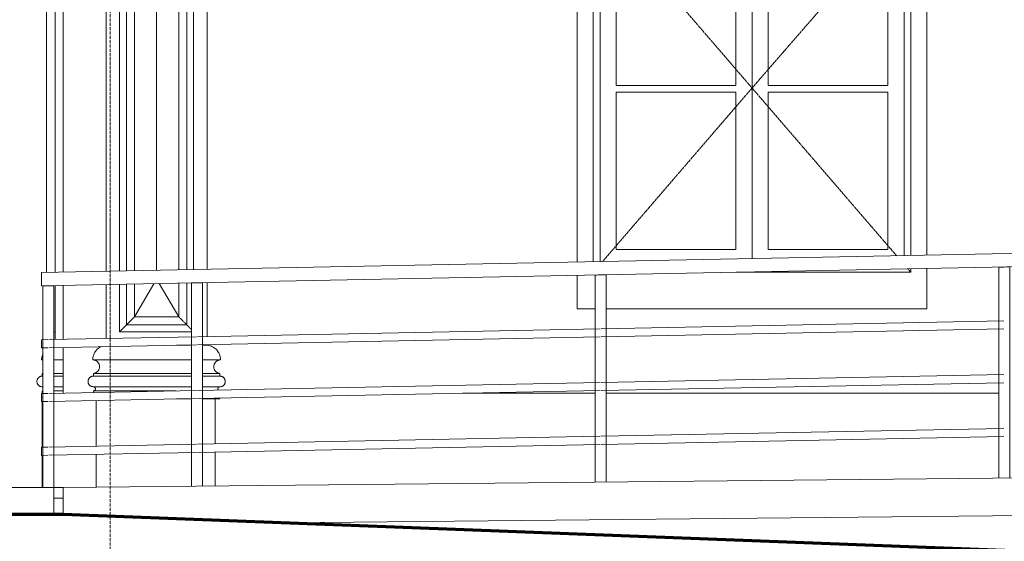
# Model space of a CAD drawing. Header units: millimetres. Extents: x -5998 to 62014, y -2232 to 8822.
# Tile 2 of 21: x -3510 to 148, y 730 to 2669. Entities that reach past the tile are written whole.
import ezdxf

# ---------------------------------------------------------------- set-up
doc = ezdxf.new("R2010")
doc.units = ezdxf.units.MM
doc.linetypes.add('_Tracejado pequeno', pattern=[2.25, 1.5, -0.75])
doc.linetypes.add('_Traço - ponto', pattern=[16, 12, -2, 0, -2])
for name, color, linetype, lineweight in [('A-FLOR', 192, 'Continuous', 18), ('A-FLOR-HRAL', 11, 'Continuous', 18), ('A-GENM', 13, 'Continuous', 18), ('A-GLAZ', 151, 'Continuous', 18), ('A-GLAZ-HDLN', 1, '_Tracejado pequeno', 18), ('A-WALL', 113, 'Continuous', 18), ('S-GRID', 1, 'Continuous', 9)]:
    doc.layers.add(name, color=color, linetype=linetype, lineweight=lineweight)

# ---------------------------------------------------------------- blocks, each defined once
blk = doc.blocks.new('Window_CV - Window_CV - 1 divisão-4329170-ELEVAÇÃO 3 - FACHADA DE IMPLANTAÇÃO')
at = {"layer": 'A-GLAZ'}
for p, q in [((-138.9, 3640), (-1438.9, 3640)), ((-1438.9, 3640), (-1438.9, 1768.4)), ((-138.9, 1794), (-138.9, 3640)), ((-1378.9, 1769.6), (-1378.9, 3580)), ((-1378.9, 3580), (-198.9, 3580)), ((-1353.9, 3555), (-1353.9, 1770.1)), ((-1353.9, 3555), (-223.9, 3555)), ((-223.9, 1792.3), (-223.9, 3555)), ((-198.9, 3580), (-198.9, 1792.8)), ((-1293.9, 3495), (-1293.9, 3154)), ((-801.4, 3495), (-1293.9, 3495)), ((-801.4, 3154), (-801.4, 3495)), ((-776.4, 3495), (-776.4, 3154)), ((-283.9, 3495), (-776.4, 3495)), ((-283.9, 3154), (-283.9, 3495)), ((-801.4, 3154), (-1293.9, 3154)), ((-283.9, 3154), (-776.4, 3154)), ((-1353.9, 3094), (-223.9, 3094)), ((-788.9, 3094), (-1353.9, 3094)), ((-788.9, 3094), (-788.9, 1781.2)), ((-788.9, 1781.2), (-788.9, 3094)), ((-223.9, 3094), (-788.9, 3094)), ((-1293.9, 2424.5), (-1293.9, 3034)), ((-1293.9, 3034), (-848.9, 3034)), ((-848.9, 3034), (-848.9, 2424.5)), ((-728.9, 2424.5), (-728.9, 3034)), ((-728.9, 3034), (-283.9, 3034)), ((-283.9, 3034), (-283.9, 2424.5)), ((-848.9, 2424.5), (-1293.9, 2424.5)), ((-283.9, 2424.5), (-728.9, 2424.5)), ((-1293.9, 2399.5), (-1293.9, 1815)), ((-1293.9, 2399.5), (-848.9, 2399.5)), ((-848.9, 1815), (-848.9, 2399.5)), ((-728.9, 2399.5), (-283.9, 2399.5)), ((-728.9, 2399.5), (-728.9, 1815)), ((-283.9, 1815), (-283.9, 2399.5)), ((-1293.9, 1815), (-848.9, 1815)), ((-728.9, 1815), (-283.9, 1815)), ((-198.9, 1730), (-848.3, 1730)), ((-198.9, 1742.8), (-198.9, 1730)), ((-138.9, 1594), (-138.9, 1744)), ((-1438.9, 1718.4), (-1438.9, 1594)), ((-1438.9, 1594), (-1371.1, 1594)), ((-1332.1, 1594), (-138.9, 1594))]:
    blk.add_line(p, q, dxfattribs=at)
at = {"layer": 'A-GLAZ-HDLN'}
for p, q in [((-198.9, 3094), (-1373.7, 3094)), ((-788.9, 2415), (-1373.7, 3094)), ((-198.9, 3094), (-788.9, 2415)), ((-1344.2, 1770.2), (-788.9, 2415)), ((-788.9, 2415), (-252.1, 1791.7)), ((-209.7, 1742.6), (-198.9, 1730))]:
    blk.add_line(p, q, dxfattribs=at)
blk = doc.blocks.new('Generic Models 17 - Generic Models 17-3093004-ELEVAÇÃO 3 - FACHADA DE IMPLANTAÇÃO')
at = {"layer": 'A-GENM'}
for p, q in [((-3378.9, 1730.2), (-3378.9, 4119.1)), ((-3189.1, 4119.1), (-3189.1, 1733.9)), ((-2814.1, 1741.3), (-2814.1, 4119.1)), ((-3139.1, 4069.1), (-3139.1, 1734.9)), ((-2864.1, 1740.3), (-2864.1, 4069.1)), ((-3411.4, 4056.6), (-3411.4, 1729.6)), ((-3114.1, 1735.4), (-3114.1, 4044.1)), ((-2889.1, 4044.1), (-2889.1, 1739.8)), ((-3084.1, 1736), (-3084.1, 4014.1)), ((-3084.1, 4014.1), (-3084.1, 1736)), ((-3084.1, 4014.1), (-3084.1, 1736)), ((-2919.1, 4014.1), (-2919.1, 1739.2)), ((-2919.1, 1739.2), (-2919.1, 4014.1)), ((-2919.1, 1739.2), (-2919.1, 4014.1)), ((-3001.6, 1737.6), (-3001.6, 3873.5)), ((-3189.1, 1683.9), (-3189.1, 1483.9)), ((-3139.1, 1684.9), (-3139.1, 1509.1)), ((-3114.1, 1534.1), (-3114.1, 1685.4)), ((-3084.1, 1564.1), (-3011.7, 1687.4)), ((-3084.1, 1564.1), (-3084.1, 1686)), ((-3084.1, 1686), (-3084.1, 1564.1)), ((-3084.1, 1686), (-3084.1, 1564.1)), ((-2991.7, 1687.8), (-2919.1, 1564.1)), ((-2919.1, 1689.2), (-2919.1, 1564.1)), ((-2919.1, 1564.1), (-2919.1, 1689.2)), ((-2919.1, 1564.1), (-2919.1, 1689.2)), ((-2889.1, 1689.8), (-2889.1, 1534.1)), ((-2814.1, 1491.3), (-2814.1, 1691.3)), ((-3378.9, 1480.2), (-3378.9, 1680.2)), ((-2919.1, 1564.1), (-3084.1, 1564.1)), ((-3084.1, 1564.1), (-2919.1, 1564.1)), ((-3084.1, 1564.1), (-2919.1, 1564.1)), ((-3384.4, 1509.1), (-3378.9, 1509.1)), ((-3139.1, 1509.1), (-2871.1, 1509.1)), ((-2889.1, 1534.1), (-3114.1, 1534.1)), ((-2928.3, 1459.1), (-2871.1, 1459.1)), ((-2871.1, 1459.1), (-2928.3, 1459.1)), ((-2832.1, 1459.1), (-2814.1, 1459.1)), ((-2814.1, 1459.1), (-2832.1, 1459.1)), ((-2814.1, 1459.1), (-2814.1, 1461.3)), ((-3423.4, 1404.1), (-3429, 1404.1)), ((-3348.9, 1404.1), (-3384.4, 1404.1)), ((-2871.1, 1404.1), (-3239.2, 1404.1)), ((-2763.9, 1404.1), (-2832.1, 1404.1)), ((-3426.4, 1344.1), (-3426.4, 1354.1)), ((-3423.4, 1354.1), (-3426.4, 1354.1)), ((-3348.9, 1354.1), (-3384.4, 1354.1)), ((-3236.6, 1344.1), (-3236.6, 1354.1)), ((-2871.1, 1354.1), (-3236.6, 1354.1)), ((-2766.6, 1354.1), (-2832.1, 1354.1)), ((-2766.6, 1344.1), (-2766.6, 1354.1)), ((-3423.4, 1344.1), (-3426.4, 1344.1)), ((-3423.4, 1344.1), (-3426.4, 1344.1)), ((-3348.9, 1344.1), (-3384.4, 1344.1)), ((-3348.9, 1344.1), (-3384.4, 1344.1)), ((-2871.1, 1344.1), (-3236.6, 1344.1)), ((-2871.1, 1344.1), (-3236.6, 1344.1)), ((-2766.6, 1344.1), (-2832.1, 1344.1)), ((-2766.6, 1344.1), (-2832.1, 1344.1)), ((-3426.4, 1304.1), (-3423.4, 1304.1)), ((-3426.4, 1279.3), (-3426.4, 1289.1)), ((-3423.4, 1289.1), (-3426.4, 1289.1)), ((-3384.4, 1304.1), (-3348.9, 1304.1)), ((-3348.9, 1289.1), (-3384.4, 1289.1)), ((-3236.6, 1304.1), (-2871.1, 1304.1)), ((-3236.6, 1283), (-3236.6, 1289.1)), ((-2928.6, 1289.1), (-3236.6, 1289.1)), ((-2832.1, 1304.1), (-2766.6, 1304.1)), ((-3426.4, 1079.3), (-3426.4, 1249.3)), ((-3226.4, 1253.2), (-3226.4, 1083.2)), ((-2871.1, 1259.1), (-2928.3, 1259.1)), ((-2783.9, 1259.1), (-2832.1, 1259.1)), ((-2783.9, 1091.9), (-2783.9, 1259.1)), ((-2766.6, 1259.1), (-2783.9, 1259.1)), ((-2766.6, 1259.1), (-2766.6, 1262.2)), ((-2783.9, 935.6), (-2783.9, 1061.9)), ((-3426.4, 930), (-3426.4, 1049.3)), ((-3226.4, 1053.2), (-3226.4, 931.2)), ((-3348.9, 890), (-3383.9, 890))]:
    blk.add_line(p, q, dxfattribs=at)
for points in [[(-3084.1, 1564.1), (-3087, 1561.2), (-3092.6, 1555.5), (-3100.8, 1547.3), (-3108.1, 1540), (-3112.2, 1535.9), (-3114.1, 1534.1)], [(-2919.1, 1564.1), (-2916.2, 1561.1), (-2910.4, 1555.5), (-2902.3, 1547.3), (-2895, 1540), (-2890.9, 1535.9), (-2889.1, 1534.1)], [(-3426.4, 1354.1), (-3425.4, 1354.1), (-3424.3, 1354.3), (-3423.3, 1354.5)]]:
    blk.add_open_spline(points, degree=3, dxfattribs=at)
for points, knots in [([(-3114.1, 1534.1), (-3114.1, 1534.1), (-3114.3, 1533.8), (-3115, 1533.1), (-3115.7, 1532.4), (-3116.5, 1531.7), (-3117.2, 1531), (-3117.9, 1530.2), (-3118.9, 1529.2), (-3120.1, 1528.1), (-3121, 1527.1), (-3121.8, 1526.3), (-3122.5, 1525.6), (-3123.3, 1524.8), (-3124.1, 1524), (-3124.9, 1523.2), (-3125.7, 1522.4), (-3126.6, 1521.6), (-3127.4, 1520.7), (-3128.2, 1519.9), (-3129, 1519.1), (-3129.8, 1518.3), (-3130.6, 1517.5), (-3131.3, 1516.8), (-3132.1, 1516), (-3132.8, 1515.3), (-3133.5, 1514.6), (-3134.4, 1513.7), (-3135.2, 1512.9), (-3136, 1512.2), (-3136.7, 1511.5), (-3137.4, 1510.7), (-3138.1, 1510), (-3138.8, 1509.3), (-3139, 1509.1), (-3139.1, 1509.1)], [0, 0, 0, 0, 0.083333, 0.125, 0.166667, 0.208333, 0.229167, 0.25, 0.291667, 0.333333, 0.354167, 0.375, 0.395833, 0.416667, 0.4375, 0.458333, 0.479167, 0.5, 0.520833, 0.541667, 0.5625, 0.583333, 0.604167, 0.625, 0.645833, 0.666667, 0.6875, 0.708333, 0.75, 0.770833, 0.791667, 0.833333, 0.875, 0.916667, 1, 1, 1, 1]), ([(-2889.1, 1534.1), (-2889.1, 1534.1), (-2888.8, 1533.8), (-2888.1, 1533.1), (-2887.4, 1532.4), (-2886.6, 1531.7), (-2886, 1531), (-2885.2, 1530.2), (-2884.2, 1529.2), (-2883, 1528.1), (-2882.1, 1527.1), (-2881.3, 1526.3), (-2880.6, 1525.6), (-2879.8, 1524.8), (-2879, 1524), (-2878.2, 1523.2), (-2877.4, 1522.4), (-2876.6, 1521.6), (-2875.7, 1520.7), (-2874.9, 1519.9), (-2874.1, 1519.1), (-2873.3, 1518.3), (-2872.5, 1517.5), (-2871.8, 1516.8), (-2871.3, 1516.3), (-2871, 1516)], [0, 0, 0, 0, 0.0833333, 0.125, 0.1666667, 0.2083333, 0.2291667, 0.25, 0.2916667, 0.3333333, 0.3541667, 0.375, 0.3958333, 0.4166667, 0.4375, 0.4583333, 0.4791667, 0.5, 0.5208333, 0.5416667, 0.5625, 0.5833333, 0.6041667, 0.625, 0.6457782, 0.6457782, 0.6457782, 0.6457782]), ([(-3429, 1404.1), (-3429, 1408.6), (-3427.9, 1416.7), (-3425.2, 1424.3), (-3423.6, 1427.5)], [0, 0, 0, 0, 0.1666667, 0.2973752, 0.2973752, 0.2973752, 0.2973752]), ([(-3239.2, 1404.1), (-3239.1, 1408.6), (-3238, 1417.6), (-3233.8, 1428.2), (-3229, 1436), (-3224.7, 1441.3), (-3219.9, 1446), (-3214.4, 1450.1), (-3210.2, 1452.6), (-3207.8, 1453.8), (-3207.4, 1453.9)], [0, 0, 0, 0, 0.1666667, 0.3333333, 0.4166667, 0.5, 0.5833333, 0.6666667, 0.75, 0.7646897, 0.7646897, 0.7646897, 0.7646897]), ([(-2763.9, 1404.1), (-2764, 1408.6), (-2765.1, 1417.6), (-2769.3, 1428.2), (-2774.1, 1436), (-2778.4, 1441.3), (-2783.2, 1446), (-2788.7, 1450.1), (-2794.5, 1453.5), (-2802.9, 1457.1), (-2809.5, 1458.6), (-2814.1, 1459.1)], [0, 0, 0, 0, 0.166667, 0.333333, 0.416667, 0.5, 0.583333, 0.666667, 0.75, 0.833333, 1, 1, 1, 1]), ([(-3236.6, 1354.1), (-3234.4, 1354.2), (-3231.3, 1354.9), (-3227.3, 1356.6), (-3225, 1358), (-3223.3, 1359.3), (-3221.7, 1360.6), (-3219.8, 1362.5), (-3217.9, 1365.1), (-3215.7, 1368.8), (-3214, 1373.9), (-3213.5, 1380.3), (-3214.5, 1385.6), (-3216, 1389.6), (-3217.6, 1392.4), (-3219.1, 1394.6), (-3220.5, 1396.2), (-3222, 1397.7), (-3223.7, 1399.1), (-3225.5, 1400.3), (-3227.3, 1401.3), (-3229.7, 1402.4), (-3231.8, 1403.1), (-3232.8, 1403.3)], [0, 0, 0, 0, 0.0833333, 0.125, 0.1666667, 0.1875, 0.2083333, 0.25, 0.2916667, 0.3333333, 0.4166667, 0.5, 0.5833333, 0.625, 0.6666667, 0.7083333, 0.7291667, 0.75, 0.7916667, 0.8125, 0.8333333, 0.875, 0.9166667, 0.9166667, 0.9166667, 0.9166667]), ([(-2766.6, 1354.1), (-2768.7, 1354.2), (-2771.8, 1354.9), (-2775.8, 1356.6), (-2778.1, 1358), (-2779.8, 1359.3), (-2781.4, 1360.6), (-2783.3, 1362.5), (-2785.2, 1365.1), (-2787.4, 1368.8), (-2789.1, 1373.9), (-2789.6, 1380.3), (-2788.7, 1385.6), (-2787.1, 1389.6), (-2785.6, 1392.4), (-2784, 1394.6), (-2782.6, 1396.2), (-2781.1, 1397.7), (-2779.4, 1399.1), (-2777.6, 1400.3), (-2775.8, 1401.3), (-2773.4, 1402.4), (-2771.3, 1403.1), (-2770.3, 1403.3)], [0, 0, 0, 0, 0.0833333, 0.125, 0.1666667, 0.1875, 0.2083333, 0.25, 0.2916667, 0.3333333, 0.4166667, 0.5, 0.5833333, 0.625, 0.6666667, 0.7083333, 0.7291667, 0.75, 0.7916667, 0.8125, 0.8333333, 0.875, 0.9166667, 0.9166667, 0.9166667, 0.9166667]), ([(-3426.4, 1304.1), (-3428.1, 1304.1), (-3430.7, 1304.4), (-3434.1, 1305.5), (-3436, 1306.5), (-3437.5, 1307.4), (-3438.9, 1308.4), (-3440.2, 1309.6), (-3441.4, 1310.9), (-3442.5, 1312.2), (-3443.8, 1314), (-3444.9, 1316.4), (-3446, 1319.7), (-3446.6, 1324.1), (-3446, 1328.4), (-3444.9, 1331.7), (-3443.8, 1334.1), (-3442.5, 1335.9), (-3441.4, 1337.3), (-3440.2, 1338.5), (-3438.6, 1340), (-3436.8, 1341.2), (-3435.2, 1342), (-3433.6, 1342.7), (-3430.7, 1343.7), (-3428.1, 1344.1), (-3426.4, 1344.1)], [0, 0, 0, 0, 0.083333, 0.125, 0.166667, 0.1875, 0.208333, 0.25, 0.270833, 0.291667, 0.333333, 0.375, 0.416667, 0.5, 0.583333, 0.625, 0.666667, 0.708333, 0.729167, 0.75, 0.791667, 0.833333, 0.854167, 0.875, 0.916667, 1, 1, 1, 1]), ([(-3236.6, 1304.1), (-3238.3, 1304.1), (-3240.9, 1304.4), (-3244.2, 1305.5), (-3246.2, 1306.5), (-3247.7, 1307.4), (-3249.1, 1308.4), (-3250.4, 1309.6), (-3251.6, 1310.9), (-3252.7, 1312.2), (-3253.9, 1314), (-3255.1, 1316.4), (-3256.2, 1319.7), (-3256.8, 1324.1), (-3256.2, 1328.4), (-3255.1, 1331.7), (-3253.9, 1334.1), (-3252.7, 1335.9), (-3251.6, 1337.3), (-3250.4, 1338.5), (-3248.8, 1340), (-3246.9, 1341.2), (-3245.4, 1342), (-3243.8, 1342.7), (-3240.9, 1343.7), (-3238.3, 1344.1), (-3236.6, 1344.1)], [0, 0, 0, 0, 0.083333, 0.125, 0.166667, 0.1875, 0.208333, 0.25, 0.270833, 0.291667, 0.333333, 0.375, 0.416667, 0.5, 0.583333, 0.625, 0.666667, 0.708333, 0.729167, 0.75, 0.791667, 0.833333, 0.854167, 0.875, 0.916667, 1, 1, 1, 1]), ([(-2766.6, 1304.1), (-2764.8, 1304.1), (-2762.2, 1304.4), (-2758.9, 1305.5), (-2756.9, 1306.5), (-2755.4, 1307.4), (-2754, 1308.4), (-2752.7, 1309.6), (-2751.5, 1310.9), (-2750.4, 1312.2), (-2749.2, 1314), (-2748, 1316.4), (-2746.9, 1319.7), (-2746.3, 1324.1), (-2746.9, 1328.4), (-2748, 1331.7), (-2749.2, 1334.1), (-2750.4, 1335.9), (-2751.5, 1337.3), (-2752.7, 1338.5), (-2754.3, 1340), (-2756.2, 1341.2), (-2757.7, 1342), (-2759.3, 1342.7), (-2762.2, 1343.7), (-2764.8, 1344.1), (-2766.6, 1344.1)], [0, 0, 0, 0, 0.083333, 0.125, 0.166667, 0.1875, 0.208333, 0.25, 0.270833, 0.291667, 0.333333, 0.375, 0.416667, 0.5, 0.583333, 0.625, 0.666667, 0.708333, 0.729167, 0.75, 0.791667, 0.833333, 0.854167, 0.875, 0.916667, 1, 1, 1, 1]), ([(-3423.4, 1303.4), (-3423.4, 1303.4), (-3423.8, 1303.6), (-3424.7, 1303.9), (-3425.7, 1304.1), (-3426.4, 1304.1)], [0.8678191, 0.8678191, 0.8678191, 0.8678191, 0.875, 0.9166667, 1, 1, 1, 1]), ([(-3426.4, 1289.1), (-3425.7, 1289.1), (-3424.7, 1289.2), (-3423.8, 1289.5), (-3423.4, 1289.7), (-3423.4, 1289.7)], [0, 0, 0, 0, 0.0833333, 0.125, 0.1321809, 0.1321809, 0.1321809, 0.1321809]), ([(-3236.6, 1289.1), (-3235.9, 1289.1), (-3234.9, 1289.2), (-3233.7, 1289.6), (-3232.9, 1290), (-3232.4, 1290.3), (-3231.9, 1290.7), (-3231.4, 1291.1), (-3230.9, 1291.6), (-3230.5, 1292.1), (-3230, 1292.8), (-3229.6, 1293.7), (-3229.2, 1294.9), (-3229, 1296.6), (-3229.2, 1298.2), (-3229.6, 1299.4), (-3230, 1300.3), (-3230.5, 1301), (-3230.9, 1301.5), (-3231.4, 1302), (-3232, 1302.5), (-3232.7, 1303), (-3233.2, 1303.3), (-3233.8, 1303.6), (-3234.9, 1303.9), (-3235.9, 1304.1), (-3236.6, 1304.1)], [0, 0, 0, 0, 0.083333, 0.125, 0.166667, 0.1875, 0.208333, 0.25, 0.270833, 0.291667, 0.333333, 0.375, 0.416667, 0.5, 0.583333, 0.625, 0.666667, 0.708333, 0.729167, 0.75, 0.791667, 0.833333, 0.854167, 0.875, 0.916667, 1, 1, 1, 1]), ([(-2772.6, 1292.1), (-2772.7, 1292.3), (-2773.1, 1292.8), (-2773.5, 1293.7), (-2773.9, 1294.9), (-2774.1, 1296.6), (-2773.9, 1298.2), (-2773.5, 1299.4), (-2773.1, 1300.3), (-2772.6, 1301), (-2772.2, 1301.5), (-2771.7, 1302), (-2771.1, 1302.5), (-2770.4, 1303), (-2769.9, 1303.3), (-2769.3, 1303.6), (-2768.2, 1303.9), (-2767.2, 1304.1), (-2766.6, 1304.1)], [0.2951996, 0.2951996, 0.2951996, 0.2951996, 0.3333333, 0.375, 0.4166667, 0.5, 0.5833333, 0.625, 0.6666667, 0.7083333, 0.7291667, 0.75, 0.7916667, 0.8333333, 0.8541667, 0.875, 0.9166667, 1, 1, 1, 1])]:
    blk.add_open_spline(points, degree=3, knots=knots, dxfattribs=at)
blk = doc.blocks.new('Railing - 4 cm-4350506-ELEVAÇÃO 3 - FACHADA DE IMPLANTAÇÃO')
at = {"layer": 'A-FLOR-HRAL'}
for p, q in [((128.4, 1749.2), (128.4, 964.4)), ((168.4, 964.8), (168.4, 1750)), ((128.9, 964.4), (128.9, 964.4))]:
    blk.add_line(p, q, dxfattribs=at)
at = {"layer": 'A-FLOR-HRAL', "flags": 128}
for points in [[(148.4, 1749.6), (139.8, 1749.5), (132.8, 1749.3), (128.9, 1749.2), (128.4, 1749.2)], [(168.4, 1750), (167.9, 1750), (164.1, 1749.9), (157.1, 1749.8), (148.4, 1749.6)]]:
    blk.add_lwpolyline(points, dxfattribs=at)
blk = doc.blocks.new('Railing - 4 cm-4350504-ELEVAÇÃO 3 - FACHADA DE IMPLANTAÇÃO')
at = {"layer": 'A-FLOR-HRAL'}
for p, q in [((-1371.6, 1719.7), (-1371.6, 949.5)), ((-1331.6, 949.9), (-1331.6, 1720.5)), ((-1371.1, 949.5), (-1371.1, 949.5))]:
    blk.add_line(p, q, dxfattribs=at)
at = {"layer": 'A-FLOR-HRAL', "flags": 128}
for points in [[(-1351.6, 1720.1), (-1360.2, 1719.9), (-1367.2, 1719.8), (-1371.1, 1719.7), (-1371.6, 1719.7)], [(-1331.6, 1720.5), (-1332.1, 1720.5), (-1335.9, 1720.4), (-1342.9, 1720.3), (-1351.6, 1720.1)]]:
    blk.add_lwpolyline(points, dxfattribs=at)
blk = doc.blocks.new('Railing - 4 cm-4350502-ELEVAÇÃO 3 - FACHADA DE IMPLANTAÇÃO')
at = {"layer": 'A-FLOR-HRAL'}
for p, q in [((-2871.6, 1690.2), (-2871.6, 934.7)), ((-2831.6, 935.1), (-2831.6, 1691)), ((-2871.1, 934.7), (-2871.1, 934.7))]:
    blk.add_line(p, q, dxfattribs=at)
at = {"layer": 'A-FLOR-HRAL', "flags": 128}
for points in [[(-2851.6, 1690.6), (-2860.2, 1690.4), (-2867.2, 1690.3), (-2871.1, 1690.2), (-2871.6, 1690.2)], [(-2831.6, 1691), (-2832.1, 1691), (-2835.9, 1690.9), (-2842.9, 1690.7), (-2851.6, 1690.6)]]:
    blk.add_lwpolyline(points, dxfattribs=at)
blk = doc.blocks.new('Railing - 4 cm-4350500-ELEVAÇÃO 3 - FACHADA DE IMPLANTAÇÃO')
at = {"layer": 'A-FLOR-HRAL'}
for p, q in [((-3423.9, 1679.3), (-3423.9, 930)), ((-3383.9, 930), (-3383.9, 1680.1))]:
    blk.add_line(p, q, dxfattribs=at)
at = {"layer": 'A-FLOR-HRAL', "flags": 128}
for points in [[(-3403.9, 1679.7), (-3412.6, 1679.5), (-3419.5, 1679.4), (-3423.4, 1679.3), (-3423.9, 1679.3)], [(-3383.9, 1680.1), (-3384.4, 1680.1), (-3388.2, 1680), (-3395.2, 1679.9), (-3403.9, 1679.7)]]:
    blk.add_lwpolyline(points, dxfattribs=at)
blk = doc.blocks.new('Railing - Railing-3945987-ELEVAÇÃO 3 - FACHADA DE IMPLANTAÇÃO')
at = {"layer": 'A-FLOR-HRAL'}
for p, q in [((6771.1, 1930), (-3428.9, 1729.2)), ((-3428.9, 1679.2), (6771.6, 1880)), ((146.3, 1549.6), (-1349.5, 1520.1)), ((-1353.7, 1520.1), (-2849.5, 1490.6)), ((-1349.5, 1490.1), (146.3, 1519.6)), ((-3406, 1479.7), (-3428.9, 1479.2)), ((-2853.7, 1490.5), (-3401.8, 1479.7)), ((-2849.5, 1460.6), (-1353.7, 1490.1)), ((-3428.9, 1449.2), (-3406, 1449.7)), ((-3401.8, 1449.7), (-2853.7, 1460.5)), ((-1353.7, 1320.1), (-2849.5, 1290.6)), ((146.3, 1349.6), (-1349.5, 1320.1)), ((-1349.5, 1290.1), (146.3, 1319.6)), ((-2853.7, 1290.5), (-3401.8, 1279.7)), ((-2849.5, 1260.6), (-1353.7, 1290.1)), ((-3406, 1279.7), (-3428.9, 1279.2)), ((-3428.9, 1249.2), (-3406, 1249.7)), ((-3401.8, 1249.7), (-2853.7, 1260.5)), ((146.3, 1149.6), (-1349.5, 1120.1)), ((-1353.7, 1120.1), (-2849.5, 1090.6)), ((-1349.5, 1090.1), (146.3, 1119.6)), ((-3406, 1079.7), (-3428.9, 1079.2)), ((-2853.7, 1090.5), (-3401.8, 1079.7)), ((-2849.5, 1060.6), (-1353.7, 1090.1)), ((-3428.9, 1049.2), (-3406, 1049.7)), ((-3401.8, 1049.7), (-2853.7, 1060.5))]:
    blk.add_line(p, q, dxfattribs=at)
at = {"layer": 'A-FLOR-HRAL', "flags": 128}
for points in [[(-3428.9, 1704.2), (-3428.9, 1710.7), (-3428.9, 1716.7), (-3428.9, 1721.9), (-3428.9, 1725.9), (-3428.9, 1728.4), (-3428.9, 1729.2)], [(-3428.9, 1679.2), (-3428.9, 1680.1), (-3428.9, 1682.5), (-3428.9, 1686.5), (-3428.9, 1691.7), (-3428.9, 1697.7), (-3428.9, 1704.2)], [(-3428.9, 1464.2), (-3428.9, 1468.1), (-3428.9, 1471.7), (-3428.9, 1474.8), (-3428.9, 1477.2), (-3428.9, 1478.7), (-3428.9, 1479.2)], [(-3428.9, 1449.2), (-3428.9, 1449.7), (-3428.9, 1451.2), (-3428.9, 1453.6), (-3428.9, 1456.7), (-3428.9, 1460.3), (-3428.9, 1464.2)], [(-3428.9, 1264.2), (-3428.9, 1268.1), (-3428.9, 1271.7), (-3428.9, 1274.8), (-3428.9, 1277.2), (-3428.9, 1278.7), (-3428.9, 1279.2)], [(-3428.9, 1249.2), (-3428.9, 1249.7), (-3428.9, 1251.2), (-3428.9, 1253.6), (-3428.9, 1256.7), (-3428.9, 1260.3), (-3428.9, 1264.2)], [(-3428.9, 1064.2), (-3428.9, 1068.1), (-3428.9, 1071.7), (-3428.9, 1074.8), (-3428.9, 1077.2), (-3428.9, 1078.7), (-3428.9, 1079.2)], [(-3428.9, 1049.2), (-3428.9, 1049.7), (-3428.9, 1051.2), (-3428.9, 1053.6), (-3428.9, 1056.7), (-3428.9, 1060.3), (-3428.9, 1064.2)]]:
    blk.add_lwpolyline(points, dxfattribs=at)
for name in ['Railing - 4 cm-4350504-ELEVAÇÃO 3 - FACHADA DE IMPLANTAÇÃO', 'Railing - 4 cm-4350506-ELEVAÇÃO 3 - FACHADA DE IMPLANTAÇÃO', 'Railing - 4 cm-4350502-ELEVAÇÃO 3 - FACHADA DE IMPLANTAÇÃO', 'Railing - 4 cm-4350500-ELEVAÇÃO 3 - FACHADA DE IMPLANTAÇÃO']:
    blk.add_blockref(name, (0, 0))
blk = doc.blocks.new('Embasamento - Embasamento-4325691-ELEVAÇÃO 3 - FACHADA DE IMPLANTAÇÃO')
at = {"layer": 'A-GENM'}
for p, q in [((-3383.9, 1250.1), (-3383.9, 1080.1)), ((-1371.1, 1280), (-1864.5, 1280)), ((128.9, 1280), (-1332.1, 1280)), ((-3383.9, 1050.1), (-3383.9, 930)), ((-3383.9, 930), (-3348.9, 930))]:
    blk.add_line(p, q, dxfattribs=at)

msp = doc.modelspace()

# ---------------------------------------------------------------- linework, layer by layer
at = {"layer": 'A-FLOR'}
for p, q in [((-3348.9, 930), (6771.1, 1030)), ((-4726.7, 930), (-3383.9, 930)), ((-3383.9, 930), (-3383.9, 830)), ((-3348.9, 830), (-3348.9, 930)), ((6771.1, 890), (-2518.7, 798.2))]:
    msp.add_line(p, q, dxfattribs=at)
at = {"layer": 'A-FLOR', "lineweight": 70}
for p, q in [((-3348.9, 830), (-5998.4, 830)), ((30065.8, -450), (-3348.9, 830))]:
    msp.add_line(p, q, dxfattribs=at)
at = {"layer": 'A-WALL'}
for p, q in [((-3348.9, 1730.8), (-3348.9, 4477.7)), ((-3348.9, 1480.8), (-3348.9, 1680.8)), ((-3348.9, 1280.8), (-3348.9, 1450.8)), ((6771.1, 890), (-2518.7, 798.2))]:
    msp.add_line(p, q, dxfattribs=at)
at = {"layer": 'S-GRID', "linetype": '_Traço - ponto'}
msp.add_line((-3173.9, -2232.4), (-3173.9, 8028.5), dxfattribs=at)

# ---------------------------------------------------------------- block references
at = {"layer": 'A-FLOR-HRAL'}
msp.add_blockref('Railing - Railing-3945987-ELEVAÇÃO 3 - FACHADA DE IMPLANTAÇÃO', (0, 0), dxfattribs=at)
at = {"layer": 'A-GENM'}
for name in ['Generic Models 17 - Generic Models 17-3093004-ELEVAÇÃO 3 - FACHADA DE IMPLANTAÇÃO', 'Embasamento - Embasamento-4325691-ELEVAÇÃO 3 - FACHADA DE IMPLANTAÇÃO']:
    msp.add_blockref(name, (0, 0), dxfattribs=at)
at = {"layer": 'A-GLAZ'}
msp.add_blockref('Window_CV - Window_CV - 1 divisão-4329170-ELEVAÇÃO 3 - FACHADA DE IMPLANTAÇÃO', (0, 0), dxfattribs=at)

doc.saveas('drawing.dxf')
